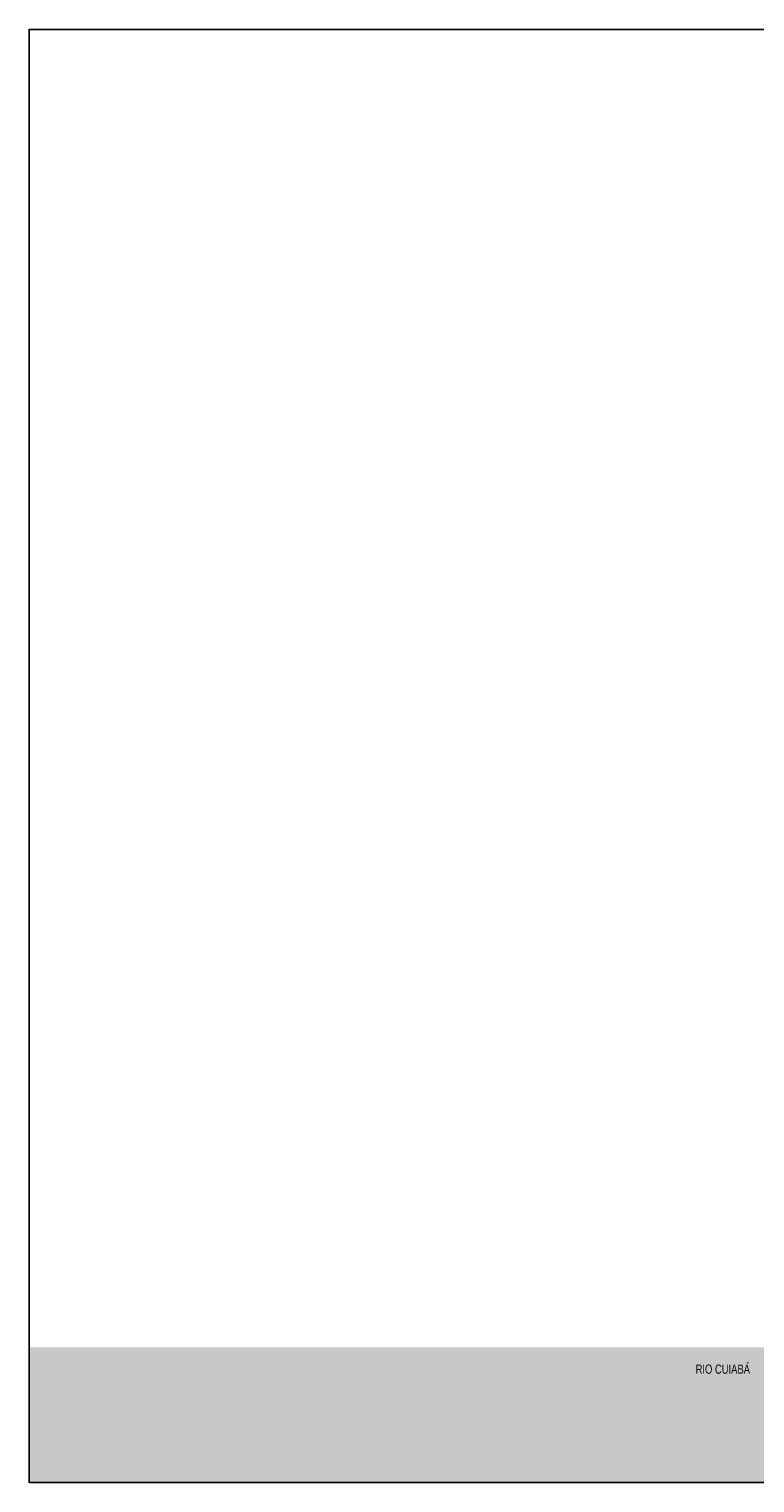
# Model space of a CAD drawing. Header units: millimetres. Extents: x -878167 to -835412, y 145619 to 160658.
# Tile 1 of 27: x -878167 to -870661, y 145619 to 160658. Entities that reach past the tile are written whole.
import ezdxf

# ---------------------------------------------------------------- set-up
doc = ezdxf.new("R2010")
doc.units = ezdxf.units.MM
doc.header["$XCLIPFRAME"] = 2
doc.linetypes.add('Tracejada', pattern=[6.35, 3.175, -3.175])
for name, color, linetype, lineweight in [('A-DETL-GENF', 92, 'Continuous', 5), ('G-ANNO-REFR', 1, 'Tracejada', 5), ('G-ANNO-TEXT', 231, 'Continuous', 5)]:
    doc.layers.add(name, color=color, linetype=linetype, lineweight=lineweight)
doc.styles.add('Swis721 LtCn BT_2', font='swisscl.ttf', dxfattribs={"height": 95})
picture_1 = doc.add_image_def('image1.png', size_in_pixel=(1000, 904))
picture_2 = doc.add_image_def('image2.png', size_in_pixel=(1556, 1639))
picture_3 = doc.add_image_def('image3.png', size_in_pixel=(1500, 1617))

msp = doc.modelspace()

# ---------------------------------------------------------------- hatches: boundary and pattern name
at = {"layer": 'A-DETL-GENF'}
msp.add_hatch(color=254, dxfattribs=at).paths.add_polyline_path([(-872103.888, 145622.47), (-870504.062, 145622.47), (-869532.386, 146206.312), (-868409.163, 147022.381), (-878167.345, 147022.381), (-878167.345, 145622.47)], flags=0)

# ---------------------------------------------------------------- texts
at = {"layer": 'G-ANNO-TEXT', "color": 7, "insert": (-871274.576, 146843.183), "char_height": 95, "width": 685.44281, "attachment_point": 1, "style": 'Swis721 LtCn BT_2'}
msp.add_mtext('RIO CUIABÁ', dxfattribs=at)

# ---------------------------------------------------------------- pictures from other files: only their frames are drawn
at = {"layer": 'G-ANNO-REFR'}
image = msp.add_image(picture_3, insert=(-857186.931, 151448.631), size_in_units=(3710.145, 4000), rotation=0, dxfattribs=at)
image.set_boundary_path([(-8482.01805, 3972.00604), (-8482.01805, -2106.5771), (7349.9598, -2106.5771), (7349.9598, 3972.00604), (-8482.01805, 3972.00604)])
image.dxf.flags = 15
image = msp.add_image(picture_2, insert=(-853629.823, 151908.178), size_in_units=(6644.068, 7000), rotation=0, dxfattribs=at)
image.set_boundary_path([(-5746.36477, 3110.6263), (-5746.36477, -410.10796), (3424.50077, -410.10796), (3424.50077, 3110.6263), (-5746.36477, 3110.6263)])
image.dxf.flags = 15
image = msp.add_image(picture_1, insert=(-864655.23, 149590.176), size_in_units=(8716.252, 7883.73), rotation=0, dxfattribs=at)
image.set_boundary_path([(-1550.13622, 1358.9007), (-1550.13622, -365.3047), (2942.53869, -365.3047), (2942.53869, 1358.9007), (-1550.13622, 1358.9007)])
image.dxf.flags = 15

doc.saveas('drawing.dxf')
